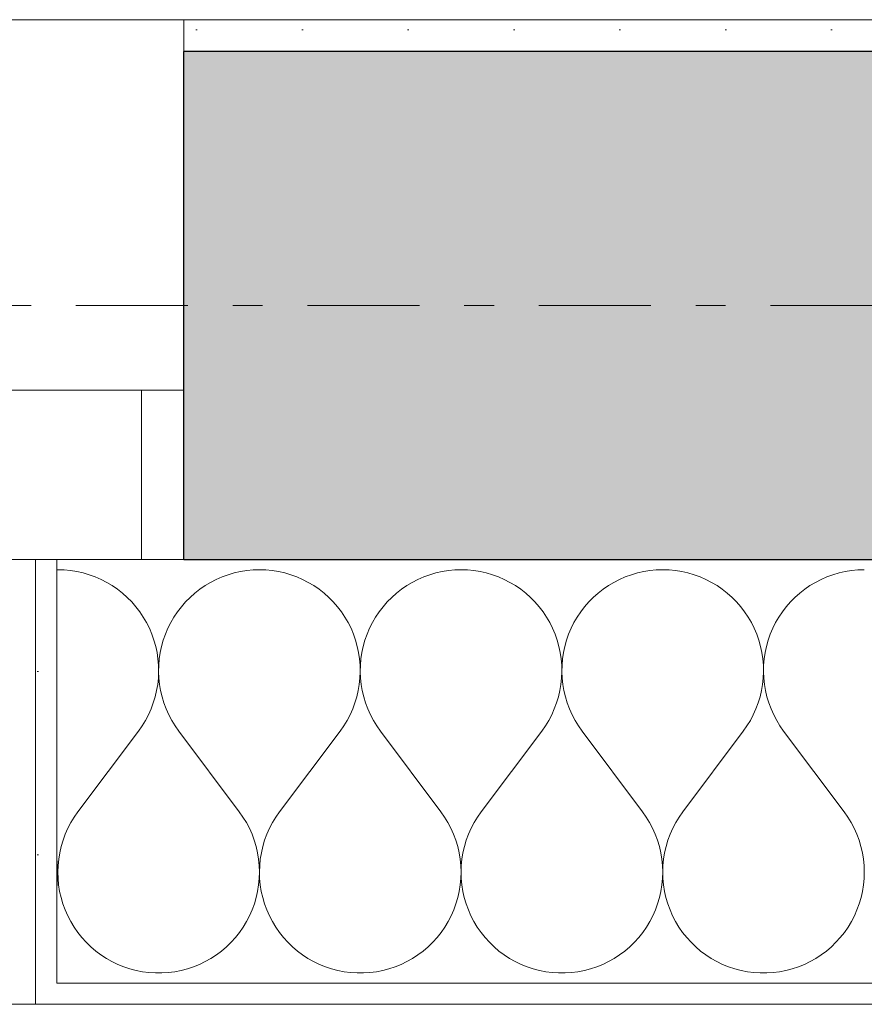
# Model space of a CAD drawing. Extents: x 100 to 2982, y 37 to 2050.
# Tile 56 of 130: x 1263 to 1303, y 575 to 621. Entities that reach past the tile are written whole.
import ezdxf
from ezdxf.xclip import XClip

# ---------------------------------------------------------------- set-up
doc = ezdxf.new("R2010")
doc.units = 0
doc.header["$MEASUREMENT"] = 0
doc.header["$XCLIPFRAME"] = 0
doc.linetypes.add('Przerywana', pattern=[24, 12, -12])
doc.linetypes.add('Przerywana podwójnie', pattern=[54.680554, 26.458333, -10.583333, 7.055556, -10.583333])
for name, color, linetype in [('410-K Osie', 7, 'Continuous'), ('420-K Ściany', 7, 'Continuous'), ('820-G Rysunki Obrazki', 7, 'Continuous'), ('Okna ARCHICADa', 7, 'Continuous')]:
    doc.layers.add(name, color=color, linetype=linetype)
pattern_1 = [(0, (-18316.349, -206.5255), (0, 8.660254), [0, -5]), (0, (-18313.849, -202.195), (0, 8.660254), [0, -5])]

# ---------------------------------------------------------------- blocks, each defined once
blk = doc.blocks.new('*X7')
at = {"layer": '420-K Ściany', "color": 174, "linetype": 'Continuous', "lineweight": 5, "ltscale": 0.2}
for p, q in [((1264.604, 595.033), (1264.552, 595.031)), ((1264.905, 595.023), (1264.604, 595.033)), ((1265.204, 594.995), (1264.905, 595.023)), ((1265.502, 594.947), (1265.204, 594.995)), ((1265.796, 594.881), (1265.502, 594.947)), ((1266.085, 594.796), (1265.796, 594.881)), ((1266.368, 594.694), (1266.085, 594.796)), ((1272.646, 594.796), (1272.363, 594.694)), ((1272.935, 594.881), (1272.646, 594.796)), ((1273.229, 594.947), (1272.935, 594.881)), ((1273.526, 594.995), (1273.229, 594.947)), ((1273.826, 595.023), (1273.526, 594.995)), ((1274.127, 595.033), (1273.826, 595.023)), ((1274.428, 595.023), (1274.127, 595.033)), ((1274.728, 594.995), (1274.428, 595.023)), ((1275.026, 594.947), (1274.728, 594.995)), ((1275.32, 594.881), (1275.026, 594.947)), ((1275.609, 594.796), (1275.32, 594.881)), ((1275.892, 594.694), (1275.609, 594.796)), ((1282.17, 594.796), (1281.887, 594.694)), ((1282.459, 594.881), (1282.17, 594.796)), ((1282.753, 594.947), (1282.459, 594.881)), ((1283.05, 594.995), (1282.753, 594.947)), ((1283.35, 595.023), (1283.05, 594.995)), ((1283.651, 595.033), (1283.35, 595.023)), ((1283.952, 595.023), (1283.651, 595.033)), ((1284.252, 594.995), (1283.952, 595.023)), ((1284.55, 594.947), (1284.252, 594.995)), ((1284.843, 594.881), (1284.55, 594.947)), ((1285.132, 594.796), (1284.843, 594.881)), ((1285.416, 594.694), (1285.132, 594.796)), ((1291.694, 594.796), (1291.41, 594.694)), ((1291.983, 594.881), (1291.694, 594.796)), ((1292.277, 594.947), (1291.983, 594.881)), ((1292.574, 594.995), (1292.277, 594.947)), ((1292.874, 595.023), (1292.574, 594.995)), ((1293.175, 595.033), (1292.874, 595.023)), ((1293.476, 595.023), (1293.175, 595.033)), ((1293.776, 594.995), (1293.476, 595.023)), ((1294.073, 594.947), (1293.776, 594.995)), ((1294.367, 594.881), (1294.073, 594.947)), ((1294.656, 594.796), (1294.367, 594.881)), ((1294.939, 594.694), (1294.656, 594.796)), ((1301.217, 594.796), (1300.934, 594.694)), ((1301.507, 594.881), (1301.217, 594.796)), ((1301.8, 594.947), (1301.507, 594.881)), ((1302.098, 594.995), (1301.8, 594.947)), ((1302.398, 595.023), (1302.098, 594.995)), ((1302.699, 595.033), (1302.398, 595.023)), ((1266.644, 594.573), (1266.368, 594.694)), ((1266.912, 594.436), (1266.644, 594.573)), ((1267.171, 594.281), (1266.912, 594.436)), ((1267.419, 594.111), (1267.171, 594.281)), ((1271.56, 594.281), (1271.312, 594.111)), ((1271.819, 594.436), (1271.56, 594.281)), ((1272.087, 594.573), (1271.819, 594.436)), ((1272.363, 594.694), (1272.087, 594.573)), ((1276.168, 594.573), (1275.892, 594.694)), ((1276.436, 594.436), (1276.168, 594.573)), ((1276.695, 594.281), (1276.436, 594.436)), ((1276.943, 594.111), (1276.695, 594.281)), ((1281.084, 594.281), (1280.835, 594.111)), ((1281.343, 594.436), (1281.084, 594.281)), ((1281.611, 594.573), (1281.343, 594.436)), ((1281.887, 594.694), (1281.611, 594.573)), ((1285.692, 594.573), (1285.416, 594.694)), ((1285.96, 594.436), (1285.692, 594.573)), ((1286.218, 594.281), (1285.96, 594.436)), ((1286.467, 594.111), (1286.218, 594.281)), ((1290.608, 594.281), (1290.359, 594.111)), ((1290.866, 594.436), (1290.608, 594.281)), ((1291.134, 594.573), (1290.866, 594.436)), ((1291.41, 594.694), (1291.134, 594.573)), ((1295.216, 594.573), (1294.939, 594.694)), ((1295.483, 594.436), (1295.216, 594.573)), ((1295.742, 594.281), (1295.483, 594.436)), ((1295.991, 594.111), (1295.742, 594.281)), ((1300.132, 594.281), (1299.883, 594.111)), ((1300.39, 594.436), (1300.132, 594.281)), ((1300.658, 594.573), (1300.39, 594.436)), ((1300.934, 594.694), (1300.658, 594.573)), ((1267.656, 593.925), (1267.419, 594.111)), ((1267.881, 593.725), (1267.656, 593.925)), ((1271.075, 593.925), (1270.85, 593.725)), ((1271.312, 594.111), (1271.075, 593.925)), ((1277.18, 593.925), (1276.943, 594.111)), ((1277.405, 593.725), (1277.18, 593.925)), ((1280.598, 593.925), (1280.373, 593.725)), ((1280.835, 594.111), (1280.598, 593.925)), ((1286.704, 593.925), (1286.467, 594.111)), ((1286.929, 593.725), (1286.704, 593.925)), ((1290.122, 593.925), (1289.897, 593.725)), ((1290.359, 594.111), (1290.122, 593.925)), ((1296.228, 593.925), (1295.991, 594.111)), ((1296.453, 593.725), (1296.228, 593.925)), ((1299.646, 593.925), (1299.421, 593.725)), ((1299.883, 594.111), (1299.646, 593.925)), ((1268.093, 593.511), (1267.881, 593.725)), ((1268.291, 593.284), (1268.093, 593.511)), ((1270.638, 593.511), (1270.44, 593.284)), ((1270.85, 593.725), (1270.638, 593.511)), ((1277.617, 593.511), (1277.405, 593.725)), ((1277.815, 593.284), (1277.617, 593.511)), ((1280.162, 593.511), (1279.964, 593.284)), ((1280.373, 593.725), (1280.162, 593.511)), ((1287.141, 593.511), (1286.929, 593.725)), ((1287.339, 593.284), (1287.141, 593.511)), ((1289.685, 593.511), (1289.487, 593.284)), ((1289.897, 593.725), (1289.685, 593.511)), ((1296.665, 593.511), (1296.453, 593.725)), ((1296.862, 593.284), (1296.665, 593.511)), ((1299.209, 593.511), (1299.011, 593.284)), ((1299.421, 593.725), (1299.209, 593.511)), ((1268.474, 593.045), (1268.291, 593.284)), ((1268.642, 592.794), (1268.474, 593.045)), ((1270.257, 593.045), (1270.089, 592.794)), ((1270.44, 593.284), (1270.257, 593.045)), ((1277.998, 593.045), (1277.815, 593.284)), ((1278.166, 592.794), (1277.998, 593.045)), ((1279.781, 593.045), (1279.613, 592.794)), ((1279.964, 593.284), (1279.781, 593.045)), ((1287.522, 593.045), (1287.339, 593.284)), ((1287.689, 592.794), (1287.522, 593.045)), ((1289.304, 593.045), (1289.137, 592.794)), ((1289.487, 593.284), (1289.304, 593.045)), ((1297.046, 593.045), (1296.862, 593.284)), ((1297.213, 592.794), (1297.046, 593.045)), ((1298.828, 593.045), (1298.661, 592.794)), ((1299.011, 593.284), (1298.828, 593.045)), ((1268.793, 592.534), (1268.642, 592.794)), ((1268.928, 592.265), (1268.793, 592.534)), ((1269.938, 592.534), (1269.803, 592.265)), ((1270.089, 592.794), (1269.938, 592.534)), ((1278.317, 592.534), (1278.166, 592.794)), ((1278.452, 592.265), (1278.317, 592.534)), ((1279.461, 592.534), (1279.327, 592.265)), ((1279.613, 592.794), (1279.461, 592.534)), ((1287.841, 592.534), (1287.689, 592.794)), ((1287.976, 592.265), (1287.841, 592.534)), ((1288.985, 592.534), (1288.851, 592.265)), ((1289.137, 592.794), (1288.985, 592.534)), ((1297.365, 592.534), (1297.213, 592.794)), ((1297.499, 592.265), (1297.365, 592.534)), ((1298.509, 592.534), (1298.374, 592.265)), ((1298.661, 592.794), (1298.509, 592.534)), ((1269.045, 591.987), (1268.928, 592.265)), ((1269.145, 591.703), (1269.045, 591.987)), ((1269.686, 591.987), (1269.586, 591.703)), ((1269.803, 592.265), (1269.686, 591.987)), ((1278.569, 591.987), (1278.452, 592.265)), ((1278.669, 591.703), (1278.569, 591.987)), ((1279.209, 591.987), (1279.11, 591.703)), ((1279.327, 592.265), (1279.209, 591.987)), ((1288.093, 591.987), (1287.976, 592.265)), ((1288.193, 591.703), (1288.093, 591.987)), ((1288.733, 591.987), (1288.634, 591.703)), ((1288.851, 592.265), (1288.733, 591.987)), ((1297.617, 591.987), (1297.499, 592.265)), ((1297.716, 591.703), (1297.617, 591.987)), ((1298.257, 591.987), (1298.157, 591.703)), ((1298.374, 592.265), (1298.257, 591.987)), ((1269.226, 591.413), (1269.145, 591.703)), ((1269.586, 591.703), (1269.504, 591.413)), ((1278.75, 591.413), (1278.669, 591.703)), ((1279.11, 591.703), (1279.028, 591.413)), ((1288.274, 591.413), (1288.193, 591.703)), ((1288.634, 591.703), (1288.552, 591.413)), ((1297.798, 591.413), (1297.716, 591.703)), ((1298.157, 591.703), (1298.076, 591.413)), ((1269.289, 591.118), (1269.226, 591.413)), ((1269.334, 590.82), (1269.289, 591.118)), ((1269.441, 591.118), (1269.397, 590.82)), ((1269.504, 591.413), (1269.441, 591.118)), ((1278.813, 591.118), (1278.75, 591.413)), ((1278.857, 590.82), (1278.813, 591.118)), ((1278.965, 591.118), (1278.921, 590.82)), ((1279.028, 591.413), (1278.965, 591.118)), ((1288.337, 591.118), (1288.274, 591.413)), ((1288.381, 590.82), (1288.337, 591.118)), ((1288.489, 591.118), (1288.445, 590.82)), ((1288.552, 591.413), (1288.489, 591.118)), ((1297.861, 591.118), (1297.798, 591.413)), ((1297.905, 590.82), (1297.861, 591.118)), ((1298.013, 591.118), (1297.969, 590.82)), ((1298.076, 591.413), (1298.013, 591.118)), ((1269.359, 590.52), (1269.334, 590.82)), ((1269.397, 590.82), (1269.372, 590.52)), ((1278.883, 590.52), (1278.857, 590.82)), ((1278.921, 590.82), (1278.896, 590.52)), ((1288.407, 590.52), (1288.381, 590.82)), ((1288.445, 590.82), (1288.42, 590.52)), ((1297.93, 590.52), (1297.905, 590.82)), ((1297.969, 590.82), (1297.943, 590.52)), ((1269.352, 589.918), (1269.365, 590.219)), ((1269.365, 590.219), (1269.359, 590.52)), ((1269.372, 590.52), (1269.366, 590.219)), ((1269.366, 590.219), (1269.378, 589.918)), ((1278.876, 589.918), (1278.889, 590.219)), ((1278.889, 590.219), (1278.883, 590.52)), ((1278.896, 590.52), (1278.89, 590.219)), ((1278.89, 590.219), (1278.902, 589.918)), ((1288.4, 589.918), (1288.413, 590.219)), ((1288.413, 590.219), (1288.407, 590.52)), ((1288.42, 590.52), (1288.413, 590.219)), ((1288.413, 590.219), (1288.426, 589.918)), ((1297.924, 589.918), (1297.937, 590.219)), ((1297.937, 590.219), (1297.93, 590.52)), ((1297.943, 590.52), (1297.937, 590.219)), ((1297.937, 590.219), (1297.95, 589.918)), ((1269.321, 589.619), (1269.352, 589.918)), ((1269.378, 589.918), (1269.41, 589.619)), ((1278.844, 589.619), (1278.876, 589.918)), ((1278.902, 589.918), (1278.934, 589.619)), ((1288.368, 589.619), (1288.4, 589.918)), ((1288.426, 589.918), (1288.458, 589.619)), ((1297.892, 589.619), (1297.924, 589.918)), ((1297.95, 589.918), (1297.982, 589.619)), ((1269.201, 589.029), (1269.27, 589.322)), ((1269.27, 589.322), (1269.321, 589.619)), ((1269.41, 589.619), (1269.461, 589.322)), ((1269.461, 589.322), (1269.53, 589.029)), ((1278.724, 589.029), (1278.794, 589.322)), ((1278.794, 589.322), (1278.844, 589.619)), ((1278.934, 589.619), (1278.985, 589.322)), ((1278.985, 589.322), (1279.054, 589.029)), ((1288.248, 589.029), (1288.318, 589.322)), ((1288.318, 589.322), (1288.368, 589.619)), ((1288.458, 589.619), (1288.509, 589.322)), ((1288.509, 589.322), (1288.578, 589.029)), ((1297.772, 589.029), (1297.841, 589.322)), ((1297.841, 589.322), (1297.892, 589.619)), ((1297.982, 589.619), (1298.032, 589.322)), ((1298.032, 589.322), (1298.102, 589.029)), ((1269.007, 588.458), (1269.113, 588.74)), ((1269.113, 588.74), (1269.201, 589.029)), ((1269.53, 589.029), (1269.618, 588.74)), ((1269.618, 588.74), (1269.724, 588.458)), ((1278.531, 588.458), (1278.637, 588.74)), ((1278.637, 588.74), (1278.724, 589.029)), ((1279.054, 589.029), (1279.142, 588.74)), ((1279.142, 588.74), (1279.248, 588.458)), ((1288.055, 588.458), (1288.16, 588.74)), ((1288.16, 588.74), (1288.248, 589.029)), ((1288.578, 589.029), (1288.666, 588.74)), ((1288.666, 588.74), (1288.771, 588.458)), ((1297.578, 588.458), (1297.684, 588.74)), ((1297.684, 588.74), (1297.772, 589.029)), ((1298.102, 589.029), (1298.189, 588.74)), ((1298.189, 588.74), (1298.295, 588.458)), ((1268.884, 588.184), (1269.007, 588.458)), ((1269.724, 588.458), (1269.847, 588.184)), ((1278.407, 588.184), (1278.531, 588.458)), ((1279.248, 588.458), (1279.371, 588.184)), ((1287.931, 588.184), (1288.055, 588.458)), ((1288.771, 588.458), (1288.895, 588.184)), ((1297.455, 588.184), (1297.578, 588.458)), ((1298.295, 588.458), (1298.419, 588.184)), ((1268.586, 587.66), (1268.743, 587.917)), ((1268.743, 587.917), (1268.884, 588.184)), ((1269.847, 588.184), (1269.988, 587.917)), ((1269.988, 587.917), (1270.145, 587.66)), ((1278.11, 587.66), (1278.267, 587.917)), ((1278.267, 587.917), (1278.407, 588.184)), ((1279.371, 588.184), (1279.512, 587.917)), ((1279.512, 587.917), (1279.669, 587.66)), ((1287.634, 587.66), (1287.791, 587.917)), ((1287.791, 587.917), (1287.931, 588.184)), ((1288.895, 588.184), (1289.035, 587.917)), ((1289.035, 587.917), (1289.192, 587.66)), ((1297.157, 587.66), (1297.315, 587.917)), ((1297.315, 587.917), (1297.455, 588.184)), ((1298.419, 588.184), (1298.559, 587.917)), ((1298.559, 587.917), (1298.716, 587.66)), ((1265.556, 583.604), (1268.413, 587.414)), ((1268.413, 587.414), (1268.586, 587.66)), ((1270.145, 587.66), (1270.318, 587.414)), ((1273.175, 583.604), (1270.318, 587.414)), ((1275.08, 583.604), (1277.937, 587.414)), ((1277.937, 587.414), (1278.11, 587.66)), ((1279.669, 587.66), (1279.842, 587.414)), ((1282.699, 583.604), (1279.842, 587.414)), ((1284.604, 583.604), (1287.461, 587.414)), ((1287.461, 587.414), (1287.634, 587.66)), ((1289.192, 587.66), (1289.365, 587.414)), ((1292.223, 583.604), (1289.365, 587.414)), ((1294.127, 583.604), (1296.984, 587.414)), ((1296.984, 587.414), (1297.157, 587.66)), ((1298.716, 587.66), (1298.889, 587.414)), ((1301.746, 583.604), (1298.889, 587.414)), ((1265.556, 583.604), (1265.38, 583.354)), ((1273.35, 583.354), (1273.175, 583.604)), ((1275.08, 583.604), (1274.904, 583.354)), ((1282.874, 583.354), (1282.699, 583.604)), ((1284.604, 583.604), (1284.428, 583.354)), ((1292.398, 583.354), (1292.223, 583.604)), ((1294.127, 583.604), (1293.952, 583.354)), ((1301.922, 583.354), (1301.746, 583.604)), ((1265.38, 583.354), (1265.221, 583.093)), ((1273.509, 583.093), (1273.35, 583.354)), ((1274.904, 583.354), (1274.745, 583.093)), ((1283.033, 583.093), (1282.874, 583.354)), ((1284.428, 583.354), (1284.269, 583.093)), ((1292.557, 583.093), (1292.398, 583.354)), ((1293.952, 583.354), (1293.793, 583.093)), ((1302.081, 583.093), (1301.922, 583.354)), ((1265.08, 582.822), (1264.955, 582.543)), ((1265.221, 583.093), (1265.08, 582.822)), ((1273.651, 582.822), (1273.509, 583.093)), ((1273.776, 582.543), (1273.651, 582.822)), ((1274.603, 582.822), (1274.479, 582.543)), ((1274.745, 583.093), (1274.603, 582.822)), ((1283.175, 582.822), (1283.033, 583.093)), ((1283.299, 582.543), (1283.175, 582.822)), ((1284.127, 582.822), (1284.003, 582.543)), ((1284.269, 583.093), (1284.127, 582.822)), ((1292.699, 582.822), (1292.557, 583.093)), ((1292.823, 582.543), (1292.699, 582.822)), ((1293.651, 582.822), (1293.527, 582.543)), ((1293.793, 583.093), (1293.651, 582.822)), ((1302.223, 582.822), (1302.081, 583.093)), ((1302.347, 582.543), (1302.223, 582.822)), ((1264.849, 582.257), (1264.762, 581.964)), ((1264.955, 582.543), (1264.849, 582.257)), ((1273.882, 582.257), (1273.776, 582.543)), ((1273.969, 581.964), (1273.882, 582.257)), ((1274.373, 582.257), (1274.285, 581.964)), ((1274.479, 582.543), (1274.373, 582.257)), ((1283.406, 582.257), (1283.299, 582.543)), ((1283.493, 581.964), (1283.406, 582.257)), ((1283.897, 582.257), (1283.809, 581.964)), ((1284.003, 582.543), (1283.897, 582.257)), ((1292.929, 582.257), (1292.823, 582.543)), ((1293.017, 581.964), (1292.929, 582.257)), ((1293.421, 582.257), (1293.333, 581.964)), ((1293.527, 582.543), (1293.421, 582.257)), ((1302.453, 582.257), (1302.347, 582.543)), ((1302.541, 581.964), (1302.453, 582.257)), ((1264.762, 581.964), (1264.693, 581.666)), ((1274.038, 581.666), (1273.969, 581.964)), ((1274.285, 581.964), (1274.217, 581.666)), ((1283.562, 581.666), (1283.493, 581.964)), ((1283.809, 581.964), (1283.741, 581.666)), ((1293.085, 581.666), (1293.017, 581.964)), ((1293.333, 581.964), (1293.264, 581.666)), ((1302.609, 581.666), (1302.541, 581.964)), ((1264.563, 581.364), (1264.552, 581.434)), ((1264.593, 581.06), (1264.563, 581.364)), ((1264.644, 581.364), (1264.614, 581.06)), ((1264.693, 581.666), (1264.644, 581.364)), ((1274.087, 581.364), (1274.038, 581.666)), ((1274.117, 581.06), (1274.087, 581.364)), ((1274.168, 581.364), (1274.138, 581.06)), ((1274.217, 581.666), (1274.168, 581.364)), ((1283.611, 581.364), (1283.562, 581.666)), ((1283.641, 581.06), (1283.611, 581.364)), ((1283.691, 581.364), (1283.661, 581.06)), ((1283.741, 581.666), (1283.691, 581.364)), ((1293.135, 581.364), (1293.085, 581.666)), ((1293.165, 581.06), (1293.135, 581.364)), ((1293.215, 581.364), (1293.185, 581.06)), ((1293.264, 581.666), (1293.215, 581.364)), ((1302.659, 581.364), (1302.609, 581.666)), ((1302.688, 581.06), (1302.659, 581.364)), ((1264.604, 580.755), (1264.593, 581.06)), ((1264.614, 581.06), (1264.604, 580.755)), ((1274.127, 580.755), (1274.117, 581.06)), ((1274.138, 581.06), (1274.127, 580.755)), ((1283.651, 580.755), (1283.641, 581.06)), ((1283.661, 581.06), (1283.651, 580.755)), ((1293.175, 580.755), (1293.165, 581.06)), ((1293.185, 581.06), (1293.175, 580.755)), ((1302.699, 580.755), (1302.688, 581.06)), ((1264.565, 580.145), (1264.594, 580.449)), ((1264.594, 580.449), (1264.604, 580.755)), ((1264.604, 580.755), (1264.613, 580.449)), ((1264.613, 580.449), (1264.642, 580.145)), ((1274.089, 580.145), (1274.118, 580.449)), ((1274.118, 580.449), (1274.127, 580.755)), ((1274.127, 580.755), (1274.137, 580.449)), ((1274.137, 580.449), (1274.165, 580.145)), ((1283.613, 580.145), (1283.642, 580.449)), ((1283.642, 580.449), (1283.651, 580.755)), ((1283.651, 580.755), (1283.66, 580.449)), ((1283.66, 580.449), (1283.689, 580.145)), ((1293.137, 580.145), (1293.166, 580.449)), ((1293.166, 580.449), (1293.175, 580.755)), ((1293.175, 580.755), (1293.184, 580.449)), ((1293.184, 580.449), (1293.213, 580.145)), ((1302.661, 580.145), (1302.689, 580.449)), ((1302.689, 580.449), (1302.699, 580.755)), ((1264.552, 580.062), (1264.565, 580.145)), ((1264.642, 580.145), (1264.69, 579.844)), ((1274.041, 579.844), (1274.089, 580.145)), ((1274.165, 580.145), (1274.214, 579.844)), ((1283.565, 579.844), (1283.613, 580.145)), ((1283.689, 580.145), (1283.738, 579.844)), ((1293.088, 579.844), (1293.137, 580.145)), ((1293.213, 580.145), (1293.261, 579.844)), ((1302.612, 579.844), (1302.661, 580.145)), ((1264.69, 579.844), (1264.758, 579.546)), ((1264.758, 579.546), (1264.844, 579.252)), ((1273.887, 579.252), (1273.973, 579.546)), ((1273.973, 579.546), (1274.041, 579.844)), ((1274.214, 579.844), (1274.281, 579.546)), ((1274.281, 579.546), (1274.368, 579.252)), ((1283.411, 579.252), (1283.497, 579.546)), ((1283.497, 579.546), (1283.565, 579.844)), ((1283.738, 579.844), (1283.805, 579.546)), ((1283.805, 579.546), (1283.892, 579.252)), ((1292.934, 579.252), (1293.021, 579.546)), ((1293.021, 579.546), (1293.088, 579.844)), ((1293.261, 579.844), (1293.329, 579.546)), ((1293.329, 579.546), (1293.416, 579.252)), ((1302.458, 579.252), (1302.545, 579.546)), ((1302.545, 579.546), (1302.612, 579.844)), ((1264.844, 579.252), (1264.949, 578.966)), ((1264.949, 578.966), (1265.073, 578.686)), ((1273.658, 578.686), (1273.782, 578.966)), ((1273.782, 578.966), (1273.887, 579.252)), ((1274.368, 579.252), (1274.473, 578.966)), ((1274.473, 578.966), (1274.596, 578.686)), ((1283.182, 578.686), (1283.305, 578.966)), ((1283.305, 578.966), (1283.411, 579.252)), ((1283.892, 579.252), (1283.997, 578.966)), ((1283.997, 578.966), (1284.12, 578.686)), ((1292.706, 578.686), (1292.829, 578.966)), ((1292.829, 578.966), (1292.934, 579.252)), ((1293.416, 579.252), (1293.521, 578.966)), ((1293.521, 578.966), (1293.644, 578.686)), ((1302.23, 578.686), (1302.353, 578.966)), ((1302.353, 578.966), (1302.458, 579.252)), ((1265.073, 578.686), (1265.214, 578.415)), ((1273.517, 578.415), (1273.658, 578.686)), ((1274.596, 578.686), (1274.737, 578.415)), ((1283.041, 578.415), (1283.182, 578.686)), ((1284.12, 578.686), (1284.261, 578.415)), ((1292.565, 578.415), (1292.706, 578.686)), ((1293.644, 578.686), (1293.785, 578.415)), ((1302.089, 578.415), (1302.23, 578.686)), ((1265.214, 578.415), (1265.372, 578.153)), ((1265.372, 578.153), (1265.546, 577.903)), ((1273.185, 577.903), (1273.359, 578.153)), ((1273.359, 578.153), (1273.517, 578.415)), ((1274.737, 578.415), (1274.896, 578.153)), ((1274.896, 578.153), (1275.07, 577.903)), ((1282.708, 577.903), (1282.883, 578.153)), ((1282.883, 578.153), (1283.041, 578.415)), ((1284.261, 578.415), (1284.419, 578.153)), ((1284.419, 578.153), (1284.594, 577.903)), ((1292.232, 577.903), (1292.407, 578.153)), ((1292.407, 578.153), (1292.565, 578.415)), ((1293.785, 578.415), (1293.943, 578.153)), ((1293.943, 578.153), (1294.118, 577.903)), ((1301.756, 577.903), (1301.931, 578.153)), ((1301.931, 578.153), (1302.089, 578.415)), ((1265.546, 577.903), (1265.737, 577.664)), ((1265.737, 577.664), (1265.942, 577.437)), ((1272.789, 577.437), (1272.994, 577.664)), ((1272.994, 577.664), (1273.185, 577.903)), ((1275.07, 577.903), (1275.26, 577.664)), ((1275.26, 577.664), (1275.466, 577.437)), ((1282.313, 577.437), (1282.518, 577.664)), ((1282.518, 577.664), (1282.708, 577.903)), ((1284.594, 577.903), (1284.784, 577.664)), ((1284.784, 577.664), (1284.99, 577.437)), ((1291.837, 577.437), (1292.042, 577.664)), ((1292.042, 577.664), (1292.232, 577.903)), ((1294.118, 577.903), (1294.308, 577.664)), ((1294.308, 577.664), (1294.513, 577.437)), ((1301.36, 577.437), (1301.566, 577.664)), ((1301.566, 577.664), (1301.756, 577.903)), ((1265.942, 577.437), (1266.161, 577.224)), ((1266.161, 577.224), (1266.394, 577.026)), ((1272.337, 577.026), (1272.57, 577.224)), ((1272.57, 577.224), (1272.789, 577.437)), ((1275.466, 577.437), (1275.685, 577.224)), ((1275.685, 577.224), (1275.918, 577.026)), ((1281.861, 577.026), (1282.093, 577.224)), ((1282.093, 577.224), (1282.313, 577.437)), ((1284.99, 577.437), (1285.209, 577.224)), ((1285.209, 577.224), (1285.441, 577.026)), ((1291.385, 577.026), (1291.617, 577.224)), ((1291.617, 577.224), (1291.837, 577.437)), ((1294.513, 577.437), (1294.733, 577.224)), ((1294.733, 577.224), (1294.965, 577.026)), ((1300.909, 577.026), (1301.141, 577.224)), ((1301.141, 577.224), (1301.36, 577.437)), ((1266.394, 577.026), (1266.639, 576.843)), ((1266.639, 576.843), (1266.895, 576.676)), ((1266.895, 576.676), (1267.161, 576.526)), ((1271.57, 576.526), (1271.836, 576.676)), ((1271.836, 576.676), (1272.092, 576.843)), ((1272.092, 576.843), (1272.337, 577.026)), ((1275.918, 577.026), (1276.162, 576.843)), ((1276.162, 576.843), (1276.418, 576.676)), ((1276.418, 576.676), (1276.685, 576.526)), ((1281.094, 576.526), (1281.36, 576.676)), ((1281.36, 576.676), (1281.616, 576.843)), ((1281.616, 576.843), (1281.861, 577.026)), ((1285.441, 577.026), (1285.686, 576.843)), ((1285.686, 576.843), (1285.942, 576.676)), ((1285.942, 576.676), (1286.208, 576.526)), ((1290.618, 576.526), (1290.884, 576.676)), ((1290.884, 576.676), (1291.14, 576.843)), ((1291.14, 576.843), (1291.385, 577.026)), ((1294.965, 577.026), (1295.21, 576.843)), ((1295.21, 576.843), (1295.466, 576.676)), ((1295.466, 576.676), (1295.732, 576.526)), ((1300.142, 576.526), (1300.408, 576.676)), ((1300.408, 576.676), (1300.664, 576.843)), ((1300.664, 576.843), (1300.909, 577.026)), ((1267.161, 576.526), (1267.436, 576.393)), ((1267.436, 576.393), (1267.719, 576.279)), ((1267.719, 576.279), (1268.009, 576.182)), ((1268.009, 576.182), (1268.305, 576.105)), ((1270.426, 576.105), (1270.722, 576.182)), ((1270.722, 576.182), (1271.012, 576.279)), ((1271.012, 576.279), (1271.295, 576.393)), ((1271.295, 576.393), (1271.57, 576.526)), ((1276.685, 576.526), (1276.96, 576.393)), ((1276.96, 576.393), (1277.243, 576.279)), ((1277.243, 576.279), (1277.533, 576.182)), ((1277.533, 576.182), (1277.829, 576.105)), ((1279.95, 576.105), (1280.246, 576.182)), ((1280.246, 576.182), (1280.536, 576.279)), ((1280.536, 576.279), (1280.819, 576.393)), ((1280.819, 576.393), (1281.094, 576.526)), ((1286.208, 576.526), (1286.484, 576.393)), ((1286.484, 576.393), (1286.767, 576.279)), ((1286.767, 576.279), (1287.057, 576.182)), ((1287.057, 576.182), (1287.352, 576.105)), ((1289.474, 576.105), (1289.769, 576.182)), ((1289.769, 576.182), (1290.059, 576.279)), ((1290.059, 576.279), (1290.343, 576.393)), ((1290.343, 576.393), (1290.618, 576.526)), ((1295.732, 576.526), (1296.007, 576.393)), ((1296.007, 576.393), (1296.291, 576.279)), ((1296.291, 576.279), (1296.581, 576.182)), ((1296.581, 576.182), (1296.876, 576.105)), ((1298.998, 576.105), (1299.293, 576.182)), ((1299.293, 576.182), (1299.583, 576.279)), ((1299.583, 576.279), (1299.866, 576.393)), ((1299.866, 576.393), (1300.142, 576.526)), ((1268.305, 576.105), (1268.605, 576.046)), ((1268.605, 576.046), (1268.908, 576.007)), ((1268.908, 576.007), (1269.213, 575.988)), ((1269.213, 575.988), (1269.518, 575.988)), ((1269.518, 575.988), (1269.823, 576.007)), ((1269.823, 576.007), (1270.126, 576.046)), ((1270.126, 576.046), (1270.426, 576.105)), ((1277.829, 576.105), (1278.128, 576.046)), ((1278.128, 576.046), (1278.431, 576.007)), ((1278.431, 576.007), (1278.736, 575.988)), ((1278.736, 575.988), (1279.042, 575.988)), ((1279.042, 575.988), (1279.347, 576.007)), ((1279.347, 576.007), (1279.65, 576.046)), ((1279.65, 576.046), (1279.95, 576.105)), ((1287.352, 576.105), (1287.652, 576.046)), ((1287.652, 576.046), (1287.955, 576.007)), ((1287.955, 576.007), (1288.26, 575.988)), ((1288.26, 575.988), (1288.566, 575.988)), ((1288.566, 575.988), (1288.871, 576.007)), ((1288.871, 576.007), (1289.174, 576.046)), ((1289.174, 576.046), (1289.474, 576.105)), ((1296.876, 576.105), (1297.176, 576.046)), ((1297.176, 576.046), (1297.479, 576.007)), ((1297.479, 576.007), (1297.784, 575.988)), ((1297.784, 575.988), (1298.09, 575.988)), ((1298.09, 575.988), (1298.395, 576.007)), ((1298.395, 576.007), (1298.698, 576.046)), ((1298.698, 576.046), (1298.998, 576.105))]:
    blk.add_line(p, q, dxfattribs=at)
blk = doc.blocks.new('Rysunek_1_1', base_point=(-18316.349, -206.526))
at = {"layer": '420-K Ściany', "linetype": 'Continuous', "lineweight": 5}
h = blk.add_hatch(dxfattribs=at)
h.set_pattern_fill('Tynk_0001', color=180, style=0, pattern_type=2)
h.set_pattern_definition(pattern_1)
h.paths.add_polyline_path([(1369.802, 621.009), (1270.552, 621.009), (1270.552, 619.509), (1369.802, 619.509)])
at = {"layer": '420-K Ściany', "linetype": 'Continuous', "lineweight": 13}
blk.add_hatch(color=62, dxfattribs=at).paths.add_polyline_path([(1270.552, 603.509), (1270.552, 595.509), (1369.802, 595.509), (1369.802, 603.509), (1369.802, 619.509), (1270.552, 619.509)])
at = {"layer": '420-K Ściany', "linetype": 'Continuous', "lineweight": 5}
h = blk.add_hatch(dxfattribs=at)
h.set_pattern_fill('Tynk_0001', color=176, style=0, pattern_type=2)
h.set_pattern_definition(pattern_1)
h.paths.add_polyline_path([(1263.552, 574.509), (1264.552, 574.509), (1264.552, 575.509), (1264.552, 595.509), (1263.552, 595.509)])
h = blk.add_hatch(dxfattribs=at)
h.set_pattern_fill('Tynk_0001', color=176, style=0, pattern_type=2)
h.set_pattern_definition(pattern_1)
h.paths.add_polyline_path([(1375.802, 575.509), (1264.552, 575.509), (1264.552, 574.509), (1375.802, 574.509)])
at = {"layer": '410-K Osie', "color": 4, "linetype": 'Przerywana podwójnie', "lineweight": 13, "ltscale": 0.2}
blk.add_line((587.417, 607.509), (2253.561, 607.509), dxfattribs=at)
blk.add_line((587.417, 607.509), (2253.561, 607.509), dxfattribs=at)
at = {"layer": '420-K Ściany', "color": 47, "linetype": 'Continuous', "lineweight": 15, "ltscale": 0.2}
for p, q in [((1270.552, 619.509), (1270.552, 621.009)), ((1263.552, 595.509), (1263.552, 574.509)), ((1264.552, 595.509), (1263.552, 595.509)), ((1264.552, 595.509), (1270.552, 595.509)), ((1264.552, 574.509), (1263.552, 574.509))]:
    blk.add_line(p, q, dxfattribs=at)
at = {"layer": '420-K Ściany', "color": 27, "linetype": 'Continuous', "lineweight": 25, "ltscale": 0.2}
for p, q in [((1369.802, 619.509), (1270.552, 619.509)), ((1270.552, 603.509), (1270.552, 619.509)), ((1270.552, 595.509), (1270.552, 603.509)), ((1270.552, 595.509), (1369.802, 595.509))]:
    blk.add_line(p, q, dxfattribs=at)
at = {"layer": '420-K Ściany', "color": 67, "linetype": 'Continuous', "lineweight": 13, "ltscale": 0.2}
for q in [(1264.552, 595.509), (1375.802, 575.509)]:
    blk.add_line((1264.552, 575.509), q, dxfattribs=at)
at = {"layer": '420-K Ściany', "color": 47, "linetype": 'Continuous', "lineweight": 15, "ltscale": 0.2, "flags": 128}
for points in [[(1369.802, 621.009), (1270.552, 621.009)], [(1264.552, 574.509), (1375.802, 574.509)]]:
    blk.add_lwpolyline(points, dxfattribs=at)
at = {"layer": 'Okna ARCHICADa', "color": 3, "linetype": 'Continuous', "lineweight": 13, "ltscale": 0.2}
for p, q in [((1050.552, 621.009), (1270.552, 621.009)), ((1056.552, 574.509), (1264.552, 574.509)), ((1264.552, 574.509), (1264.552, 574.509))]:
    blk.add_line(p, q, dxfattribs=at)
at = {"layer": 'Okna ARCHICADa', "color": 47, "linetype": 'Continuous', "lineweight": 15, "ltscale": 0.2}
for p, q in [((1270.552, 619.509), (1270.552, 621.009)), ((1263.552, 595.509), (1263.552, 574.509)), ((1264.552, 595.509), (1270.552, 595.509)), ((1264.552, 595.509), (1270.552, 595.509)), ((1264.552, 574.509), (1263.552, 574.509))]:
    blk.add_line(p, q, dxfattribs=at)
at = {"layer": 'Okna ARCHICADa', "color": 27, "linetype": 'Continuous', "lineweight": 25, "ltscale": 0.2}
for p, q in [((1270.552, 603.509), (1270.552, 619.509)), ((1270.552, 595.509), (1270.552, 603.509)), ((1270.552, 595.509), (1270.552, 603.509))]:
    blk.add_line(p, q, dxfattribs=at)
at = {"layer": 'Okna ARCHICADa', "color": 23, "linetype": 'Continuous', "lineweight": 15, "ltscale": 0.2}
for p, q in [((1262.052, 603.509), (1268.552, 603.509)), ((1268.552, 603.509), (1270.552, 603.509)), ((1268.552, 595.509), (1268.552, 603.509)), ((1268.552, 595.509), (1260.552, 595.509)), ((1270.552, 595.509), (1268.552, 595.509))]:
    blk.add_line(p, q, dxfattribs=at)
at = {"layer": 'Okna ARCHICADa', "color": 3, "linetype": 'Przerywana', "lineweight": 13, "ltscale": 0.2}
blk.add_line((1057.552, 574.509), (1263.552, 574.509), dxfattribs=at)
at = {"color": 65, "linetype": 'Continuous', "lineweight": 13, "ltscale": 0.2}
blk.add_blockref('*X7', (0, 0), dxfattribs=at)

msp = doc.modelspace()

# ---------------------------------------------------------------- block references
at = {"layer": '820-G Rysunki Obrazki', "color": 65, "linetype": 'Continuous', "lineweight": 13, "ltscale": 0.2}
ref = msp.add_blockref('Rysunek_1_1', (-18316.349, -206.526), dxfattribs=at)
XClip(ref).set_block_clipping_path([(244.527027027, 75.2081975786), (2570.9054054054, 2024.1891891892)])

doc.saveas('drawing.dxf')
